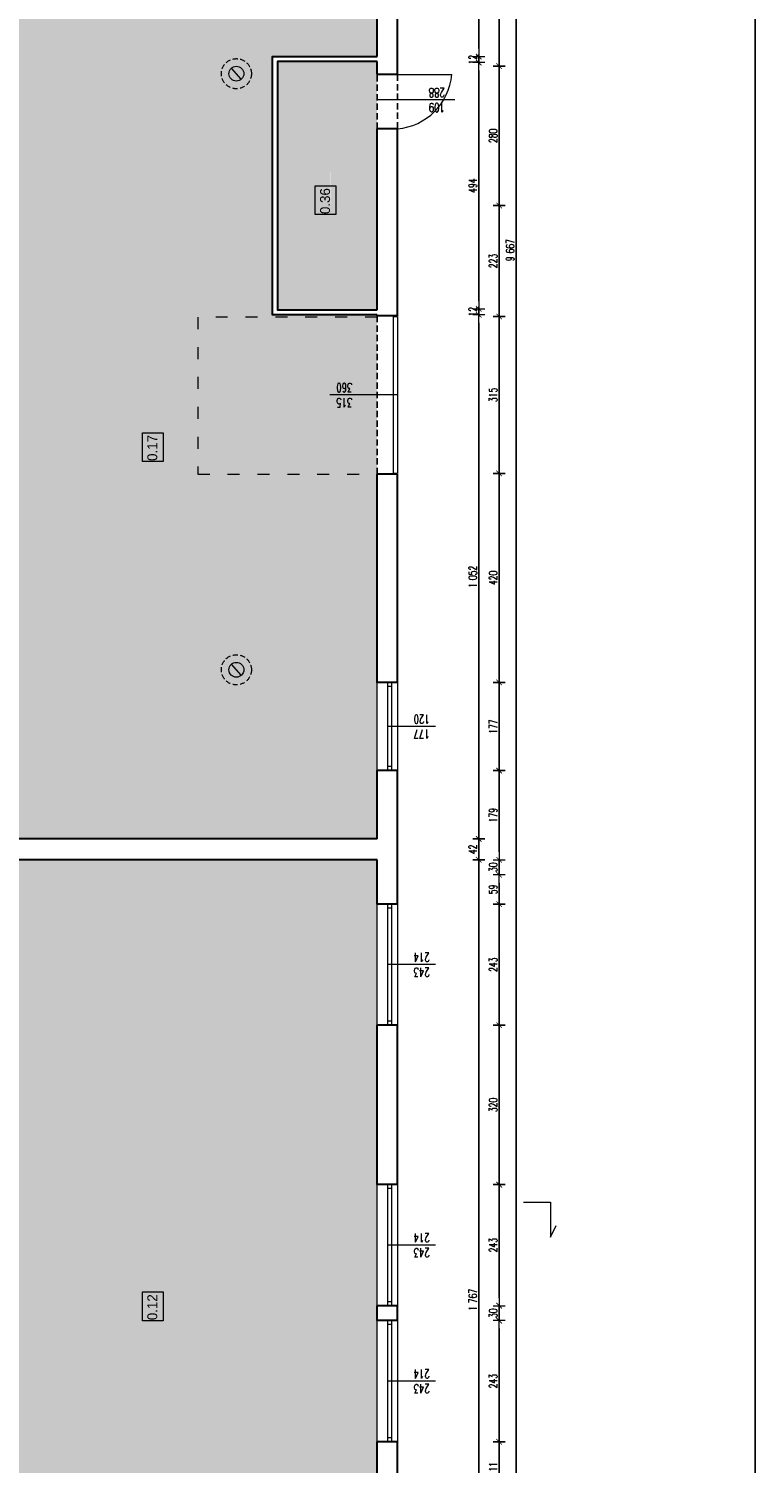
# Model space of a CAD drawing. Header units: millimetres. Extents: x -2948 to 78628, y 64669 to 215420.
# Tile 144 of 256: x 56605 to 58064, y 103702 to 106581. Entities that reach past the tile are written whole.
import ezdxf

# ---------------------------------------------------------------- set-up
doc = ezdxf.new("R2010")
doc.units = ezdxf.units.MM
for name, pattern in [('ACAD_ISO03W100', [30, 12, -18]), ('DASHED2', [0.375, 0.25, -0.125]), ('HIDDEN', [9.525, 6.35, -3.175])]:
    doc.linetypes.add(name, pattern=pattern)
for name, color, linetype, lineweight in [('-stolarka', 103, 'Continuous', 13), ('1_OPIS_OKNA', 60, 'Continuous', 13), ('kominy', 7, 'Continuous', 9), ('NOWE SCIANY', 3, 'Continuous', 13), ('NOWE WYBURZENIA', 1, 'Continuous', 20), ('OPIS', 2, 'Continuous', 13), ('pomiwszczenia', 95, 'Continuous', 20), ('POMOC', 1, 'Continuous', 13), ('SCIANY', 7, 'Continuous', 30), ('STOLARKA', 3, 'Continuous', 13), ('stolarka opis', 60, 'Continuous', 13), ('WYMIAR', 5, 'Continuous', 13), ('ŚCIANY', 7, 'Continuous', 30)]:
    doc.layers.add(name, color=color, linetype=linetype, lineweight=lineweight)
for name, color, linetype in [('FORMATKA', 7, 'Continuous'), ('KONSTR.STALOWA', 42, 'Continuous'), ('pomocnicza', 4, 'Continuous')]:
    doc.layers.add(name, color=color, linetype=linetype)
doc.styles.add('style2', font='romans.shx', dxfattribs={"width": 0.7})
doc.dimstyles.new('100', dxfattribs={"dimscale": 80, "dimtxt": 0.2, "dimasz": 0.2, "dimexe": 1.25, "dimexo": 0.625, "dimgap": 0.05, "dimtad": 1, "dimdec": 0, "dimdsep": 46, "dimlunit": 6, "dimtxsty": 'style2', "dimblk1": 'TICK', "dimblk2": 'TICK', "dimsah": 1, "dimcen": 0.2, "dimse1": 1, "dimse2": 1, "dimclrd": 256, "dimclrt": 2, "dimadec": 0, "dimazin": 0, "dimtfac": 1, "dimtdec": 0, "dimtix": 1, "dimtmove": 1, "dimatfit": 0, "dimldrblk": 'DOTSMALL', "dimfxl": 1, "dimtolj": 1, "dimtzin": 0, "dimarcsym": 0})

# ---------------------------------------------------------------- blocks, each defined once
blk = doc.blocks.new('TICK')
at = {"color": 5}
for p, q in [((-1, 0), (1, 0)), ((0, -0.75), (0, 0.75))]:
    blk.add_line(p, q, dxfattribs=at)
at = {"const_width": 0.1}
blk.add_lwpolyline([(-0.35, -0.35), (0.35, 0.35)], dxfattribs=at)
blk = doc.blocks.new('*D1414')
at = {"layer": 'Defpoints', "color": 0, "ltscale": 2, "transparency": 16777216}
for p in [(57386, 106926.3), (57386, 106506.3), (57549.6, 106506.3)]:
    blk.add_point(p, dxfattribs=at)
at = {"layer": 'WYMIAR', "lineweight": -2, "ltscale": 2, "transparency": 16777216}
blk.add_line((57549.6, 106910.3), (57549.6, 106522.3), dxfattribs=at)
at = {"layer": 'WYMIAR', "lineweight": -2, "ltscale": 2, "transparency": 16777216, "xscale": 16, "yscale": 16, "zscale": 16}
for p, rotation in [((57549.6, 106926.3), 90), ((57549.6, 106506.3), 270)]:
    blk.add_blockref('TICK', p, dxfattribs=dict(at, rotation=rotation))
at = {"layer": 'WYMIAR', "color": 2, "ltscale": 2, "transparency": 16777216, "insert": (57537.6, 106716.3), "char_height": 16, "attachment_point": 5, "rotation": 90, "style": 'style2'}
blk.add_mtext('\\A1;420', dxfattribs=at)
blk = doc.blocks.new('_DotSmall')
at = {"layer": 'OPIS', "color": 0, "const_width": 0.5}
blk.add_lwpolyline([(-0.0625, 0, 1), (0.0625, 0, 1)], format="xyb", close=True, dxfattribs=at)
blk = doc.blocks.new('*D1415')
at = {"layer": 'Defpoints', "color": 0, "ltscale": 2, "transparency": 16777216}
for p in [(57386, 106506.3), (57386, 106226.3), (57549.6, 106226.3)]:
    blk.add_point(p, dxfattribs=at)
at = {"layer": 'WYMIAR', "lineweight": -2, "ltscale": 2, "transparency": 16777216}
blk.add_line((57549.6, 106490.3), (57549.6, 106242.3), dxfattribs=at)
at = {"layer": 'WYMIAR', "lineweight": -2, "ltscale": 2, "transparency": 16777216, "xscale": 16, "yscale": 16, "zscale": 16}
for p, rotation in [((57549.6, 106506.3), 90), ((57549.6, 106226.3), 270)]:
    blk.add_blockref('TICK', p, dxfattribs=dict(at, rotation=rotation))
at = {"layer": 'WYMIAR', "color": 2, "ltscale": 2, "transparency": 16777216, "insert": (57537.6, 106366.3), "char_height": 16, "attachment_point": 5, "rotation": 90, "style": 'style2'}
blk.add_mtext('\\A1;280', dxfattribs=at)
blk = doc.blocks.new('*D1416')
at = {"layer": 'Defpoints', "color": 0, "ltscale": 2, "transparency": 16777216}
for p in [(57386, 106226.3), (57386, 106003.8), (57549.6, 106003.8)]:
    blk.add_point(p, dxfattribs=at)
at = {"layer": 'WYMIAR', "lineweight": -2, "ltscale": 2, "transparency": 16777216}
blk.add_line((57549.6, 106210.3), (57549.6, 106019.8), dxfattribs=at)
at = {"layer": 'WYMIAR', "lineweight": -2, "ltscale": 2, "transparency": 16777216, "xscale": 16, "yscale": 16, "zscale": 16}
for p, rotation in [((57549.6, 106226.3), 90), ((57549.6, 106003.8), 270)]:
    blk.add_blockref('TICK', p, dxfattribs=dict(at, rotation=rotation))
at = {"layer": 'WYMIAR', "color": 2, "ltscale": 2, "transparency": 16777216, "insert": (57537.6, 106115.1), "char_height": 16, "attachment_point": 5, "rotation": 90, "style": 'style2'}
blk.add_mtext('\\A1;223', dxfattribs=at)
blk = doc.blocks.new('*D1417')
at = {"layer": 'Defpoints', "color": 0, "ltscale": 2, "transparency": 16777216}
for p in [(57386, 106003.8), (57386, 105688.8), (57549.6, 105688.8)]:
    blk.add_point(p, dxfattribs=at)
at = {"layer": 'WYMIAR', "lineweight": -2, "ltscale": 2, "transparency": 16777216}
blk.add_line((57549.6, 105987.8), (57549.6, 105704.8), dxfattribs=at)
at = {"layer": 'WYMIAR', "lineweight": -2, "ltscale": 2, "transparency": 16777216, "xscale": 16, "yscale": 16, "zscale": 16}
for p, rotation in [((57549.6, 106003.8), 90), ((57549.6, 105688.8), 270)]:
    blk.add_blockref('TICK', p, dxfattribs=dict(at, rotation=rotation))
at = {"layer": 'WYMIAR', "color": 2, "ltscale": 2, "transparency": 16777216, "insert": (57537.6, 105846.3), "char_height": 16, "attachment_point": 5, "rotation": 90, "style": 'style2'}
blk.add_mtext('\\A1;315', dxfattribs=at)
blk = doc.blocks.new('*D1418')
at = {"layer": 'Defpoints', "color": 0, "ltscale": 2, "transparency": 16777216}
for p in [(57386, 105688.8), (57386, 105269.3), (57549.6, 105269.3)]:
    blk.add_point(p, dxfattribs=at)
at = {"layer": 'WYMIAR', "lineweight": -2, "ltscale": 2, "transparency": 16777216}
blk.add_line((57549.6, 105672.8), (57549.6, 105285.3), dxfattribs=at)
at = {"layer": 'WYMIAR', "lineweight": -2, "ltscale": 2, "transparency": 16777216, "xscale": 16, "yscale": 16, "zscale": 16}
for p, rotation in [((57549.6, 105688.8), 90), ((57549.6, 105269.3), 270)]:
    blk.add_blockref('TICK', p, dxfattribs=dict(at, rotation=rotation))
at = {"layer": 'WYMIAR', "color": 2, "ltscale": 2, "transparency": 16777216, "insert": (57537.6, 105479.1), "char_height": 16, "attachment_point": 5, "rotation": 90, "style": 'style2'}
blk.add_mtext('\\A1;420', dxfattribs=at)
blk = doc.blocks.new('*D1419')
at = {"layer": 'Defpoints', "color": 0, "ltscale": 2, "transparency": 16777216}
for p in [(57386, 105269.3), (57386, 105092.3), (57549.6, 105092.3)]:
    blk.add_point(p, dxfattribs=at)
at = {"layer": 'WYMIAR', "lineweight": -2, "ltscale": 2, "transparency": 16777216}
blk.add_line((57549.6, 105253.3), (57549.6, 105108.3), dxfattribs=at)
at = {"layer": 'WYMIAR', "lineweight": -2, "ltscale": 2, "transparency": 16777216, "xscale": 16, "yscale": 16, "zscale": 16}
for p, rotation in [((57549.6, 105269.3), 90), ((57549.6, 105092.3), 270)]:
    blk.add_blockref('TICK', p, dxfattribs=dict(at, rotation=rotation))
at = {"layer": 'WYMIAR', "color": 2, "ltscale": 2, "transparency": 16777216, "insert": (57537.6, 105180.8), "char_height": 16, "attachment_point": 5, "rotation": 90, "style": 'style2'}
blk.add_mtext('\\A1;177', dxfattribs=at)
blk = doc.blocks.new('*D1420')
at = {"layer": 'Defpoints', "color": 0, "ltscale": 2, "transparency": 16777216}
for p in [(57386, 105092.3), (57358.1, 104913.3), (57549.6, 104913.3)]:
    blk.add_point(p, dxfattribs=at)
at = {"layer": 'WYMIAR', "lineweight": -2, "ltscale": 2, "transparency": 16777216}
blk.add_line((57549.6, 105076.3), (57549.6, 104929.3), dxfattribs=at)
at = {"layer": 'WYMIAR', "lineweight": -2, "ltscale": 2, "transparency": 16777216, "xscale": 16, "yscale": 16, "zscale": 16}
for p, rotation in [((57549.6, 105092.3), 90), ((57549.6, 104913.3), 270)]:
    blk.add_blockref('TICK', p, dxfattribs=dict(at, rotation=rotation))
at = {"layer": 'WYMIAR', "color": 2, "ltscale": 2, "transparency": 16777216, "insert": (57537.6, 105002.8), "char_height": 16, "attachment_point": 5, "rotation": 90, "style": 'style2'}
blk.add_mtext('\\A1;179', dxfattribs=at)
blk = doc.blocks.new('*D1421')
at = {"layer": 'Defpoints', "color": 0, "ltscale": 2, "transparency": 16777216}
for p in [(57358.1, 104913.3), (57547.4, 104883.3), (57549.6, 104883.3)]:
    blk.add_point(p, dxfattribs=at)
at = {"layer": 'WYMIAR', "lineweight": -2, "ltscale": 2, "transparency": 16777216}
for p, q in [((57549.6, 104929.3), (57549.6, 104945.3)), ((57549.6, 104913.3), (57549.6, 104883.3)), ((57549.6, 104867.3), (57549.6, 104851.3))]:
    blk.add_line(p, q, dxfattribs=at)
at = {"layer": 'WYMIAR', "lineweight": -2, "ltscale": 2, "transparency": 16777216, "xscale": 16, "yscale": 16, "zscale": 16}
for p, rotation in [((57549.6, 104913.3), 270), ((57549.6, 104883.3), 90)]:
    blk.add_blockref('TICK', p, dxfattribs=dict(at, rotation=rotation))
at = {"layer": 'WYMIAR', "color": 2, "ltscale": 2, "transparency": 16777216, "insert": (57537.6, 104898.3), "char_height": 16, "attachment_point": 5, "rotation": 90, "style": 'style2'}
blk.add_mtext('\\A1;30', dxfattribs=at)
blk = doc.blocks.new('*D1422')
at = {"layer": 'Defpoints', "color": 0, "ltscale": 2, "transparency": 16777216}
for p in [(57547.4, 104883.3), (57386, 104824.3), (57549.6, 104824.3)]:
    blk.add_point(p, dxfattribs=at)
at = {"layer": 'WYMIAR', "lineweight": -2, "ltscale": 2, "transparency": 16777216}
blk.add_line((57549.6, 104867.3), (57549.6, 104840.3), dxfattribs=at)
at = {"layer": 'WYMIAR', "lineweight": -2, "ltscale": 2, "transparency": 16777216, "xscale": 16, "yscale": 16, "zscale": 16}
for p, rotation in [((57549.6, 104883.3), 90), ((57549.6, 104824.3), 270)]:
    blk.add_blockref('TICK', p, dxfattribs=dict(at, rotation=rotation))
at = {"layer": 'WYMIAR', "color": 2, "ltscale": 2, "transparency": 16777216, "insert": (57537.6, 104853.8), "char_height": 16, "attachment_point": 5, "rotation": 90, "style": 'style2'}
blk.add_mtext('\\A1;59', dxfattribs=at)
blk = doc.blocks.new('*D1423')
at = {"layer": 'Defpoints', "color": 0, "ltscale": 2, "transparency": 16777216}
for p in [(57386, 104824.3), (57386, 104581.3), (57549.6, 104581.3)]:
    blk.add_point(p, dxfattribs=at)
at = {"layer": 'WYMIAR', "lineweight": -2, "ltscale": 2, "transparency": 16777216}
blk.add_line((57549.6, 104808.3), (57549.6, 104597.3), dxfattribs=at)
at = {"layer": 'WYMIAR', "lineweight": -2, "ltscale": 2, "transparency": 16777216, "xscale": 16, "yscale": 16, "zscale": 16}
for p, rotation in [((57549.6, 104824.3), 90), ((57549.6, 104581.3), 270)]:
    blk.add_blockref('TICK', p, dxfattribs=dict(at, rotation=rotation))
at = {"layer": 'WYMIAR', "color": 2, "ltscale": 2, "transparency": 16777216, "insert": (57537.6, 104702.8), "char_height": 16, "attachment_point": 5, "rotation": 90, "style": 'style2'}
blk.add_mtext('\\A1;243', dxfattribs=at)
blk = doc.blocks.new('*D1424')
at = {"layer": 'Defpoints', "color": 0, "ltscale": 2, "transparency": 16777216}
for p in [(57386, 104581.3), (57549.6, 104261.3), (57560.9, 104261.3)]:
    blk.add_point(p, dxfattribs=at)
at = {"layer": 'WYMIAR', "lineweight": -2, "ltscale": 2, "transparency": 16777216}
blk.add_line((57549.6, 104565.3), (57549.6, 104277.3), dxfattribs=at)
at = {"layer": 'WYMIAR', "lineweight": -2, "ltscale": 2, "transparency": 16777216, "xscale": 16, "yscale": 16, "zscale": 16}
for p, rotation in [((57549.6, 104581.3), 90), ((57549.6, 104261.3), 270)]:
    blk.add_blockref('TICK', p, dxfattribs=dict(at, rotation=rotation))
at = {"layer": 'WYMIAR', "color": 2, "ltscale": 2, "transparency": 16777216, "insert": (57537.6, 104421.3), "char_height": 16, "attachment_point": 5, "rotation": 90, "style": 'style2'}
blk.add_mtext('\\A1;320', dxfattribs=at)
blk = doc.blocks.new('*D1425')
at = {"layer": 'Defpoints', "color": 0, "ltscale": 2, "transparency": 16777216}
for p in [(57560.9, 104261.3), (57549.6, 104018.3), (57560.9, 104018.3)]:
    blk.add_point(p, dxfattribs=at)
at = {"layer": 'WYMIAR', "lineweight": -2, "ltscale": 2, "transparency": 16777216}
blk.add_line((57549.6, 104245.3), (57549.6, 104034.3), dxfattribs=at)
at = {"layer": 'WYMIAR', "lineweight": -2, "ltscale": 2, "transparency": 16777216, "xscale": 16, "yscale": 16, "zscale": 16}
for p, rotation in [((57549.6, 104261.3), 90), ((57549.6, 104018.3), 270)]:
    blk.add_blockref('TICK', p, dxfattribs=dict(at, rotation=rotation))
at = {"layer": 'WYMIAR', "color": 2, "ltscale": 2, "transparency": 16777216, "insert": (57537.6, 104139.8), "char_height": 16, "attachment_point": 5, "rotation": 90, "style": 'style2'}
blk.add_mtext('\\A1;243', dxfattribs=at)
blk = doc.blocks.new('*D1426')
at = {"layer": 'Defpoints', "color": 0, "ltscale": 2, "transparency": 16777216}
for p in [(57560.9, 104018.3), (57549.6, 103988.3), (57560.9, 103988.3)]:
    blk.add_point(p, dxfattribs=at)
at = {"layer": 'WYMIAR', "lineweight": -2, "ltscale": 2, "transparency": 16777216}
for p, q in [((57549.6, 104034.3), (57549.6, 104050.3)), ((57549.6, 104018.3), (57549.6, 103988.3)), ((57549.6, 103972.3), (57549.6, 103956.3))]:
    blk.add_line(p, q, dxfattribs=at)
at = {"layer": 'WYMIAR', "lineweight": -2, "ltscale": 2, "transparency": 16777216, "xscale": 16, "yscale": 16, "zscale": 16}
for p, rotation in [((57549.6, 104018.3), 270), ((57549.6, 103988.3), 90)]:
    blk.add_blockref('TICK', p, dxfattribs=dict(at, rotation=rotation))
at = {"layer": 'WYMIAR', "color": 2, "ltscale": 2, "transparency": 16777216, "insert": (57537.6, 104003.3), "char_height": 16, "attachment_point": 5, "rotation": 90, "style": 'style2'}
blk.add_mtext('\\A1;30', dxfattribs=at)
blk = doc.blocks.new('*D1427')
at = {"layer": 'Defpoints', "color": 0, "ltscale": 2, "transparency": 16777216}
for p in [(57560.9, 103988.3), (57549.6, 103745.3), (57560.9, 103745.3)]:
    blk.add_point(p, dxfattribs=at)
at = {"layer": 'WYMIAR', "lineweight": -2, "ltscale": 2, "transparency": 16777216}
blk.add_line((57549.6, 103972.3), (57549.6, 103761.3), dxfattribs=at)
at = {"layer": 'WYMIAR', "lineweight": -2, "ltscale": 2, "transparency": 16777216, "xscale": 16, "yscale": 16, "zscale": 16}
for p, rotation in [((57549.6, 103988.3), 90), ((57549.6, 103745.3), 270)]:
    blk.add_blockref('TICK', p, dxfattribs=dict(at, rotation=rotation))
at = {"layer": 'WYMIAR', "color": 2, "ltscale": 2, "transparency": 16777216, "insert": (57537.6, 103866.8), "char_height": 16, "attachment_point": 5, "rotation": 90, "style": 'style2'}
blk.add_mtext('\\A1;243', dxfattribs=at)
blk = doc.blocks.new('*D1428')
at = {"layer": 'Defpoints', "color": 0, "ltscale": 2, "transparency": 16777216}
for p in [(57560.9, 103745.3), (57549.6, 103634.8), (57561.6, 103634.8)]:
    blk.add_point(p, dxfattribs=at)
at = {"layer": 'WYMIAR', "lineweight": -2, "ltscale": 2, "transparency": 16777216}
blk.add_line((57549.6, 103729.3), (57549.6, 103650.8), dxfattribs=at)
at = {"layer": 'WYMIAR', "lineweight": -2, "ltscale": 2, "transparency": 16777216, "xscale": 16, "yscale": 16, "zscale": 16}
for p, rotation in [((57549.6, 103745.3), 90), ((57549.6, 103634.8), 270)]:
    blk.add_blockref('TICK', p, dxfattribs=dict(at, rotation=rotation))
at = {"layer": 'WYMIAR', "color": 2, "ltscale": 2, "transparency": 16777216, "insert": (57537.6, 103690.1), "char_height": 16, "attachment_point": 5, "rotation": 90, "style": 'style2'}
blk.add_mtext('\\A1;111', dxfattribs=at)
blk = doc.blocks.new('*D1579')
at = {"layer": 'Defpoints', "color": 0, "ltscale": 2, "transparency": 16777216}
for p in [(57372, 110970.3), (57372, 101303.3), (57583.6, 101303.3)]:
    blk.add_point(p, dxfattribs=at)
at = {"layer": 'WYMIAR', "lineweight": -2, "ltscale": 2, "transparency": 16777216}
blk.add_line((57583.6, 110954.3), (57583.6, 101319.3), dxfattribs=at)
at = {"layer": 'WYMIAR', "lineweight": -2, "ltscale": 2, "transparency": 16777216, "xscale": 16, "yscale": 16, "zscale": 16}
for p, rotation in [((57583.6, 110970.3), 90), ((57583.6, 101303.3), 270)]:
    blk.add_blockref('TICK', p, dxfattribs=dict(at, rotation=rotation))
at = {"layer": 'WYMIAR', "color": 2, "ltscale": 2, "transparency": 16777216, "insert": (57571.6, 106136.8), "char_height": 16, "attachment_point": 5, "rotation": 90, "style": 'style2'}
blk.add_mtext('\\A1;9\xa0667', dxfattribs=at)
blk = doc.blocks.new('*D1531')
at = {"layer": 'Defpoints', "color": 0, "ltscale": 2, "transparency": 16777216}
for p in [(57304.3, 104913.3), (57508.6, 104913.3), (57304.3, 103146.8)]:
    blk.add_point(p, dxfattribs=at)
at = {"layer": 'WYMIAR', "lineweight": -2, "ltscale": 2, "transparency": 16777216}
blk.add_line((57508.6, 103162.8), (57508.6, 104897.3), dxfattribs=at)
at = {"layer": 'WYMIAR', "lineweight": -2, "ltscale": 2, "transparency": 16777216, "xscale": 16, "yscale": 16, "zscale": 16}
for p, rotation in [((57508.6, 104913.3), 90), ((57508.6, 103146.8), 270)]:
    blk.add_blockref('TICK', p, dxfattribs=dict(at, rotation=rotation))
at = {"layer": 'WYMIAR', "color": 2, "ltscale": 2, "transparency": 16777216, "insert": (57496.6, 104030.1), "char_height": 16, "attachment_point": 5, "rotation": 90, "style": 'style2'}
blk.add_mtext('\\A1;1\xa0767', dxfattribs=at)
blk = doc.blocks.new('*D1532')
at = {"layer": 'Defpoints', "color": 0, "ltscale": 2, "transparency": 16777216}
for p in [(57304.3, 104955.3), (57508.6, 104955.3), (57304.3, 104913.3)]:
    blk.add_point(p, dxfattribs=at)
at = {"layer": 'WYMIAR', "lineweight": -2, "ltscale": 2, "transparency": 16777216}
blk.add_line((57508.6, 104929.3), (57508.6, 104939.3), dxfattribs=at)
at = {"layer": 'WYMIAR', "lineweight": -2, "ltscale": 2, "transparency": 16777216, "xscale": 16, "yscale": 16, "zscale": 16}
for p, rotation in [((57508.6, 104955.3), 90), ((57508.6, 104913.3), 270)]:
    blk.add_blockref('TICK', p, dxfattribs=dict(at, rotation=rotation))
at = {"layer": 'WYMIAR', "color": 2, "ltscale": 2, "transparency": 16777216, "insert": (57496.6, 104934.3), "char_height": 16, "attachment_point": 5, "rotation": 90, "style": 'style2'}
blk.add_mtext('\\A1;42', dxfattribs=at)
blk = doc.blocks.new('*D1533')
at = {"layer": 'Defpoints', "color": 0, "ltscale": 2, "transparency": 16777216}
for p in [(57304.3, 106007.3), (57508.6, 106007.3), (57304.3, 104955.3)]:
    blk.add_point(p, dxfattribs=at)
at = {"layer": 'WYMIAR', "lineweight": -2, "ltscale": 2, "transparency": 16777216}
blk.add_line((57508.6, 104971.3), (57508.6, 105991.3), dxfattribs=at)
at = {"layer": 'WYMIAR', "lineweight": -2, "ltscale": 2, "transparency": 16777216, "xscale": 16, "yscale": 16, "zscale": 16}
for p, rotation in [((57508.6, 106007.3), 90), ((57508.6, 104955.3), 270)]:
    blk.add_blockref('TICK', p, dxfattribs=dict(at, rotation=rotation))
at = {"layer": 'WYMIAR', "color": 2, "ltscale": 2, "transparency": 16777216, "insert": (57496.6, 105481.3), "char_height": 16, "attachment_point": 5, "rotation": 90, "style": 'style2'}
blk.add_mtext('\\A1;1\xa0052', dxfattribs=at)
blk = doc.blocks.new('*D1534')
at = {"layer": 'Defpoints', "color": 0, "ltscale": 2, "transparency": 16777216}
for p in [(57304.3, 106019.3), (57508.6, 106019.3), (57304.3, 106007.3)]:
    blk.add_point(p, dxfattribs=at)
at = {"layer": 'WYMIAR', "lineweight": -2, "ltscale": 2, "transparency": 16777216}
for p, q in [((57508.6, 106035.3), (57508.6, 106051.3)), ((57508.6, 106007.3), (57508.6, 106019.3)), ((57508.6, 105991.3), (57508.6, 105975.3))]:
    blk.add_line(p, q, dxfattribs=at)
at = {"layer": 'WYMIAR', "lineweight": -2, "ltscale": 2, "transparency": 16777216, "xscale": 16, "yscale": 16, "zscale": 16}
for p, rotation in [((57508.6, 106019.3), 270), ((57508.6, 106007.3), 90)]:
    blk.add_blockref('TICK', p, dxfattribs=dict(at, rotation=rotation))
at = {"layer": 'WYMIAR', "color": 2, "ltscale": 2, "transparency": 16777216, "insert": (57496.6, 106013.3), "char_height": 16, "attachment_point": 5, "rotation": 90, "style": 'style2'}
blk.add_mtext('\\A1;12', dxfattribs=at)
blk = doc.blocks.new('*D1535')
at = {"layer": 'Defpoints', "color": 0, "ltscale": 2, "transparency": 16777216}
for p in [(57304.3, 106513.3), (57508.6, 106513.3), (57304.3, 106019.3)]:
    blk.add_point(p, dxfattribs=at)
at = {"layer": 'WYMIAR', "lineweight": -2, "ltscale": 2, "transparency": 16777216}
blk.add_line((57508.6, 106035.3), (57508.6, 106497.3), dxfattribs=at)
at = {"layer": 'WYMIAR', "lineweight": -2, "ltscale": 2, "transparency": 16777216, "xscale": 16, "yscale": 16, "zscale": 16}
for p, rotation in [((57508.6, 106513.3), 90), ((57508.6, 106019.3), 270)]:
    blk.add_blockref('TICK', p, dxfattribs=dict(at, rotation=rotation))
at = {"layer": 'WYMIAR', "color": 2, "ltscale": 2, "transparency": 16777216, "insert": (57496.6, 106266.3), "char_height": 16, "attachment_point": 5, "rotation": 90, "style": 'style2'}
blk.add_mtext('\\A1;494', dxfattribs=at)
blk = doc.blocks.new('*D1536')
at = {"layer": 'Defpoints', "color": 0, "ltscale": 2, "transparency": 16777216}
for p in [(57304.3, 106525.3), (57304.3, 106513.3), (57508.6, 106525.3)]:
    blk.add_point(p, dxfattribs=at)
at = {"layer": 'WYMIAR', "lineweight": -2, "ltscale": 2, "transparency": 16777216}
for p, q in [((57508.6, 106541.3), (57508.6, 106557.3)), ((57508.6, 106513.3), (57508.6, 106525.3)), ((57508.6, 106497.3), (57508.6, 106481.3))]:
    blk.add_line(p, q, dxfattribs=at)
at = {"layer": 'WYMIAR', "lineweight": -2, "ltscale": 2, "transparency": 16777216, "xscale": 16, "yscale": 16, "zscale": 16}
for p, rotation in [((57508.6, 106525.3), 270), ((57508.6, 106513.3), 90)]:
    blk.add_blockref('TICK', p, dxfattribs=dict(at, rotation=rotation))
at = {"layer": 'WYMIAR', "color": 2, "ltscale": 2, "transparency": 16777216, "insert": (57496.6, 106519.3), "char_height": 16, "attachment_point": 5, "rotation": 90, "style": 'style2'}
blk.add_mtext('\\A1;12', dxfattribs=at)
blk = doc.blocks.new('*D1537')
at = {"layer": 'Defpoints', "color": 0, "ltscale": 2, "transparency": 16777216}
for p in [(57304.3, 106737.3), (57508.6, 106737.3), (57304.3, 106525.3)]:
    blk.add_point(p, dxfattribs=at)
at = {"layer": 'WYMIAR', "lineweight": -2, "ltscale": 2, "transparency": 16777216}
blk.add_line((57508.6, 106541.3), (57508.6, 106721.3), dxfattribs=at)
at = {"layer": 'WYMIAR', "lineweight": -2, "ltscale": 2, "transparency": 16777216, "xscale": 16, "yscale": 16, "zscale": 16}
for p, rotation in [((57508.6, 106737.3), 90), ((57508.6, 106525.3), 270)]:
    blk.add_blockref('TICK', p, dxfattribs=dict(at, rotation=rotation))
at = {"layer": 'WYMIAR', "color": 2, "ltscale": 2, "transparency": 16777216, "insert": (57496.6, 106631.3), "char_height": 16, "attachment_point": 5, "rotation": 90, "style": 'style2'}
blk.add_mtext('\\A1;212', dxfattribs=at)

msp = doc.modelspace()

# ---------------------------------------------------------------- hatches: boundary and pattern name
at = {"layer": 'KONSTR.STALOWA', "true_color": 0xf7abae, "transparency": 33554585}
h = msp.add_hatch(color=241, dxfattribs=at)
h.dxf.hatch_style = 1
h.paths.add_polyline_path([(56436.2, 104913.4), (56436.2, 104675.4), (56128.2, 104675.4), (56128.2, 102987.4), (56395.2, 102987.4), (56395.2, 103143.4), (57304.2, 103143.4), (57304.2, 104913.4)])
at = {"layer": 'NOWE SCIANY', "true_color": 0xf27172, "transparency": 33554585}
h = msp.add_hatch(color=11, dxfattribs=at)
h.dxf.hatch_style = 1
h.paths.add_polyline_path([(57104.5, 106515.6), (57104.5, 106017.6), (57304.5, 106017.6), (57304.5, 106380.6), (57304.5, 106489.6), (57304.5, 106515.6)])
h.paths.add_polyline_path([(57210.4, 106230.9), (57210.4, 106292.9), (57210.1, 106294.6), (57210.1, 106232.6)], flags=16)
at = {"layer": 'NOWE WYBURZENIA', "true_color": 0xcecce6, "transparency": 33554585}
h = msp.add_hatch(color=254, dxfattribs=at)
h.dxf.hatch_style = 1
h.paths.add_polyline_path([(56143.3, 106737.4), (56143.3, 104955.8), (57304.3, 104955.4), (57304.3, 106005.4), (57094.3, 106007.4), (57094.3, 106525.4), (57304.3, 106525.4), (57304.3, 106737.4)])

# ---------------------------------------------------------------- linework, layer by layer
at = {"layer": '-stolarka'}
for p, q in [((57325.3, 105269.3), (57325.3, 105092.3)), ((57333.3, 105269.3), (57333.3, 105092.3)), ((57333.3, 105261.3), (57325.3, 105261.3)), ((57333.3, 105100.3), (57325.3, 105100.3)), ((57325.3, 104824.3), (57325.3, 104581.3)), ((57333.3, 104816.3), (57325.3, 104816.3)), ((57333.3, 104824.3), (57333.3, 104581.3)), ((57333.3, 104589.3), (57325.3, 104589.3)), ((57325.3, 104261.3), (57325.3, 104018.3)), ((57333.3, 104261.3), (57333.3, 104018.3)), ((57333.3, 104253.3), (57325.3, 104253.3)), ((57333.3, 104026.3), (57325.3, 104026.3)), ((57325.3, 103988.3), (57325.3, 103745.3)), ((57333.3, 103980.3), (57325.3, 103980.3)), ((57333.3, 103988.3), (57333.3, 103745.3)), ((57333.3, 103753.3), (57325.3, 103753.3))]:
    msp.add_line(p, q, dxfattribs=at)
at = {"layer": '-stolarka', "ltscale": 2}
msp.add_lwpolyline([(57337.3, 105688.8), (57337.3, 106003.8), (57345.3, 106003.8), (57345.3, 105688.8)], close=True, dxfattribs=at)
msp.add_lwpolyline([(57337.3, 105688.8), (57337.3, 106003.8), (57345.3, 106003.8), (57345.3, 105688.8)], close=True, dxfattribs=at)
msp.add_lwpolyline([(57337.3, 105688.8), (57337.3, 106003.8), (57345.3, 106003.8), (57345.3, 105688.8)], close=True, dxfattribs=at)
at = {"layer": '1_OPIS_OKNA'}
for p, q in [((57421.7, 105180.8), (57325.3, 105180.8)), ((57421.7, 104139.8), (57325.3, 104139.8)), ((57421.7, 103866.8), (57325.3, 103866.8))]:
    msp.add_line(p, q, dxfattribs=at)
at = {"layer": 'FORMATKA', "ltscale": 2}
msp.add_lwpolyline([(55194.1, 100962), (55194.1, 112357), (58064.1, 112357), (58064.1, 100962)], close=True, dxfattribs=at)
at = {"layer": 'kominy', "ltscale": 2}
for points in [[(57031.7, 106479.9), (57012, 106502.1)], [(57031.7, 105283.5), (57012, 105305.7)]]:
    msp.add_lwpolyline(points, dxfattribs=at)
at = {"layer": 'kominy', "linetype": 'DASHED2', "ltscale": 40}
for centre in [(57021.9, 106491), (57021.9, 105294.6)]:
    msp.add_circle(centre, 30.2, dxfattribs=at)
at = {"layer": 'kominy', "ltscale": 2}
for centre in [(57021.9, 106491), (57021.9, 105294.6)]:
    msp.add_circle(centre, 14.9, dxfattribs=at)
at = {"layer": 'NOWE SCIANY'}
for points in [[(57304.3, 106525.3), (57304.3, 106525.3), (57094.3, 106525.3), (57094.3, 106007.3), (57304.3, 106007.3)], [(57104.3, 106017.3), (57104.3, 106515.3)], [(57304.3, 106515.3), (57104.3, 106515.3)], [(57304.3, 106017.3), (57104.3, 106017.3)]]:
    msp.add_lwpolyline(points, dxfattribs=at)
at = {"layer": 'NOWE SCIANY', "linetype": 'ACAD_ISO03W100', "ltscale": 2}
msp.add_lwpolyline([(57304.3, 106002.3), (56944.3, 106002.3), (56944.3, 105687.3), (57304.3, 105687.3)], dxfattribs=at)
at = {"layer": 'pomiwszczenia'}
for points in [[(57180.2, 106208.1), (57180.2, 106266), (57221.9, 106266), (57221.9, 106208.1)], [(56833.2, 105712.6), (56833.2, 105770.5), (56874.8, 105770.5), (56874.8, 105712.6)], [(56833.2, 103988.1), (56833.2, 104046), (56874.8, 104046), (56874.8, 103988.1)]]:
    msp.add_lwpolyline(points, close=True, dxfattribs=at)
at = {"layer": 'POMOC'}
for p, q in [((57460.9, 106438.3), (57304.3, 106438.3)), ((57304.3, 105092.3), (57304.3, 105269.3)), ((57345.3, 105269.3), (57345.3, 105092.3)), ((57304.3, 104581.3), (57304.3, 104824.3)), ((57345.3, 104824.3), (57345.3, 104581.3)), ((57304.3, 104018.3), (57304.3, 104261.3)), ((57345.3, 104261.3), (57345.3, 104018.3)), ((57304.3, 103745.3), (57304.3, 103988.3)), ((57345.3, 103988.3), (57345.3, 103745.3))]:
    msp.add_line(p, q, dxfattribs=at)
at = {"layer": 'pomocnicza', "linetype": 'HIDDEN', "ltscale": 2}
for p, q in [((57304.3, 106380.3), (57304.3, 106489.3)), ((57345.3, 106489.3), (57345.3, 106380.3)), ((57304.3, 105687.3), (57304.3, 106005.3)), ((57304.3, 105687.3), (57304.3, 106005.3))]:
    msp.add_line(p, q, dxfattribs=at)
at = {"layer": 'SCIANY', "ltscale": 2}
for points in [[(57304.3, 106007.3), (57094.3, 106007.3), (57094.3, 106525.3), (57304.3, 106525.3)], [(57304.3, 106515.3), (57104.3, 106515.3), (57104.3, 106017.3), (57304.3, 106017.3)]]:
    msp.add_lwpolyline(points, dxfattribs=at)
at = {"layer": 'STOLARKA', "ltscale": 2}
for p, q in [((57345.3, 106489.3), (57454.3, 106489.3)), ((57598.6, 104225.8), (57652.5, 104225.8)), ((57652.5, 104225.8), (57652.5, 104156.1)), ((57652.5, 104156.1), (57664.4, 104179.2))]:
    msp.add_line(p, q, dxfattribs=at)
msp.add_arc((57334.9, 106499.8), 119.9, 275.0031, 354.9969, dxfattribs=at)
at = {"layer": 'stolarka opis'}
for p, q in [((57345.3, 105846.3), (57209.8, 105846.3)), ((57345.3, 105846.3), (57209.8, 105846.3)), ((57345.3, 105846.3), (57209.8, 105846.3)), ((57421.7, 104702.8), (57325.3, 104702.8))]:
    msp.add_line(p, q, dxfattribs=at)
at = {"layer": 'ŚCIANY', "ltscale": 2}
for p, q in [((57345.3, 106489.3), (57345.3, 106926.3)), ((57304.3, 106525.3), (57304.3, 106737.3)), ((57304.3, 106489.3), (57304.3, 106515.3)), ((57345.3, 106489.3), (57304.3, 106489.3)), ((57304.3, 106017.3), (57304.3, 106380.3)), ((57345.3, 106380.3), (57304.3, 106380.3)), ((57345.3, 106005.3), (57345.3, 106380.3)), ((57304.3, 106005.3), (57304.3, 106007.3)), ((57345.3, 106005.3), (57304.3, 106005.3)), ((57304.3, 105269.3), (57304.3, 105687.3)), ((57345.3, 105687.3), (57304.3, 105687.3)), ((57345.3, 105269.3), (57345.3, 105687.3)), ((57345.3, 105269.3), (57304.3, 105269.3)), ((57304.3, 104955.3), (57304.3, 105092.3)), ((57345.3, 105092.3), (57304.3, 105092.3)), ((57345.3, 104824.3), (57345.3, 105092.3)), ((57018.3, 104955.3), (56143.3, 104955.3)), ((57304.3, 104955.3), (57018.3, 104955.3)), ((57304.3, 104955.3), (57304.3, 104965.3)), ((57263.3, 104913.3), (56436.3, 104913.3)), ((57304.3, 104913.3), (57263.3, 104913.3)), ((57304.3, 104824.3), (57304.3, 104913.3)), ((57345.3, 104824.3), (57304.3, 104824.3)), ((57304.3, 104261.3), (57304.3, 104581.3)), ((57345.3, 104581.3), (57304.3, 104581.3)), ((57345.3, 104581.3), (57310.3, 104581.3)), ((57345.3, 104261.3), (57345.3, 104581.3)), ((57345.3, 104261.3), (57304.3, 104261.3)), ((57304.3, 103988.3), (57304.3, 104018.3)), ((57345.3, 104018.3), (57304.3, 104018.3)), ((57345.3, 104018.3), (57310.3, 104018.3)), ((57345.3, 103988.3), (57345.3, 104018.3)), ((57345.3, 103988.3), (57304.3, 103988.3)), ((57304.3, 103636.3), (57304.3, 103745.3)), ((57345.3, 103745.3), (57304.3, 103745.3)), ((57345.3, 103745.3), (57310.3, 103745.3)), ((57345.3, 103636.3), (57345.3, 103745.3)), ((57345.3, 103636.3), (57345.3, 103745.3))]:
    msp.add_line(p, q, dxfattribs=at)

# ---------------------------------------------------------------- texts
at = {"layer": '1_OPIS_OKNA', "ltscale": 0.2, "char_height": 18, "width": 280.137, "attachment_point": 1, "rotation": 179.9915, "style": 'style2'}
for s, insert in [('177\\P120', (57410.3, 105156.5)), ('243\\P214', (57410.3, 104115.5)), ('243\\P214', (57410.3, 103842.5))]:
    msp.add_mtext(s, dxfattribs=dict(at, insert=insert))
at = {"layer": 'OPIS', "linetype": 'Continuous', "ltscale": 0.2, "insert": (57440.6, 106414), "char_height": 18, "width": 280.137, "attachment_point": 1, "rotation": 179.9915, "style": 'style2'}
msp.add_mtext('109\\P288', dxfattribs=at)
at = {"layer": 'pomiwszczenia', "char_height": 20, "attachment_point": 5, "rotation": 90}
for s, insert in [('0.36', (57200.1, 106235.3)), ('0.17', (56853.1, 105739.8)), ('0.12', (56853.1, 104015.3))]:
    msp.add_mtext_dynamic_manual_height_columns(s, width=0.766, gutter_width=4.5, heights=[0], dxfattribs=dict(at, insert=insert))
at = {"layer": 'stolarka opis', "linetype": 'Continuous', "lineweight": 13, "ltscale": 0.2, "insert": (57254.9, 105822), "char_height": 18, "width": 280.137, "attachment_point": 1, "rotation": 179.9915, "style": 'style2'}
msp.add_mtext('315\\P360', dxfattribs=at)
at = {"layer": 'stolarka opis', "ltscale": 0.2, "insert": (57410.3, 104678.5), "char_height": 18, "width": 280.137, "attachment_point": 1, "rotation": 179.9915, "style": 'style2'}
msp.add_mtext('243\\P214', dxfattribs=at)

# ---------------------------------------------------------------- dimensions: what is measured, and where the dimension line sits
at = {"layer": 'WYMIAR', "ltscale": 2}
for base, p1, p2, picture, middle in [((57583.6, 101303.3), (57372, 110970.3), (57372, 101303.3), '*D1579', (57571.6, 106136.8)), ((57549.6, 106506.3), (57386, 106926.3), (57386, 106506.3), '*D1414', (57537.6, 106716.3)), ((57508.6, 106737.3), (57304.3, 106525.3), (57304.3, 106737.3), '*D1537', (57496.6, 106631.3)), ((57508.6, 106525.3), (57304.3, 106513.3), (57304.3, 106525.3), '*D1536', (57496.6, 106519.3)), ((57508.6, 106513.3), (57304.3, 106019.3), (57304.3, 106513.3), '*D1535', (57496.6, 106266.3)), ((57549.6, 106226.3), (57386, 106506.3), (57386, 106226.3), '*D1415', (57537.6, 106366.3)), ((57549.5871557, 106003.8345824), (57386.0165527, 106226.3345824), (57386.0165527, 106003.8345824), '*D1416', (57537.5871557, 106115.0845824)), ((57508.6, 106019.3), (57304.3, 106007.3), (57304.3, 106019.3), '*D1534', (57496.6, 106013.3)), ((57508.6, 106007.3), (57304.3, 104955.3), (57304.3, 106007.3), '*D1533', (57496.6, 105481.3)), ((57549.6, 105688.8), (57386, 106003.8), (57386, 105688.8), '*D1417', (57537.6, 105846.3)), ((57549.5871557, 105269.3345824), (57386.0165527, 105688.8345824), (57386.0165527, 105269.3345824), '*D1418', (57537.5871557, 105479.0845824)), ((57549.6, 105092.3), (57386, 105269.3), (57386, 105092.3), '*D1419', (57537.6, 105180.8)), ((57549.6, 104913.3), (57386, 105092.3), (57358.1, 104913.3), '*D1420', (57537.6, 105002.8)), ((57508.6, 104955.3), (57304.3, 104913.3), (57304.3, 104955.3), '*D1532', (57496.6, 104934.3)), ((57508.583906, 104913.334582), (57304.338118, 103146.834578), (57304.334086, 104913.334582), '*D1531', (57496.583906, 104030.08458)), ((57549.6, 104883.3), (57358.1, 104913.3), (57547.4, 104883.3), '*D1421', (57537.6, 104898.3)), ((57549.6, 104824.3), (57547.4, 104883.3), (57386, 104824.3), '*D1422', (57537.6, 104853.8)), ((57549.6, 104581.3), (57386, 104824.3), (57386, 104581.3), '*D1423', (57537.6, 104702.8)), ((57549.6, 104261.3), (57386, 104581.3), (57560.9, 104261.3), '*D1424', (57537.6, 104421.3)), ((57549.6, 104018.3), (57560.9, 104261.3), (57560.9, 104018.3), '*D1425', (57537.6, 104139.8)), ((57549.6, 103988.3), (57560.9, 104018.3), (57560.9, 103988.3), '*D1426', (57537.6, 104003.3)), ((57549.6, 103745.3), (57560.9, 103988.3), (57560.9, 103745.3), '*D1427', (57537.6, 103866.8)), ((57549.5871557, 103634.8345824), (57560.8699091, 103745.3345824), (57561.5871557, 103634.8345824), '*D1428', (57537.5871557, 103690.0845824))]:
    dim = msp.add_linear_dim(base=base, p1=p1, p2=p2, angle=90, dimstyle='100', dxfattribs=at)
    dim.commit()
    dim.dimension.update_dxf_attribs({"geometry": picture, "text_midpoint": middle})

doc.saveas('drawing.dxf')
